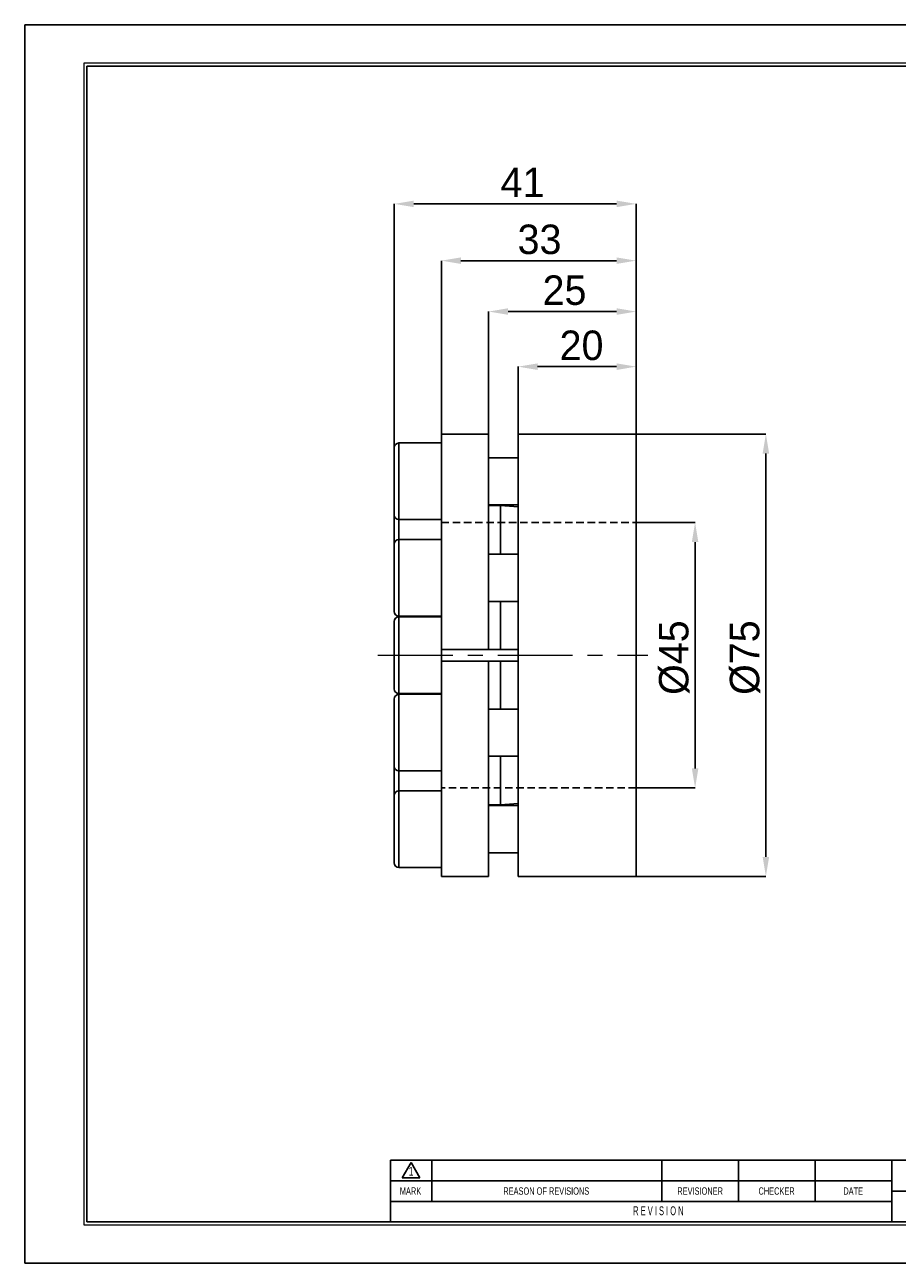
# Model space of a CAD drawing. Header units: millimetres. Extents: x 0 to 297, y 0 to 210.
# Tile 1 of 2: x 0 to 148, y 0 to 210. Entities that reach past the tile are written whole.
import ezdxf
from ezdxf.enums import TextEntityAlignment as Align

# ---------------------------------------------------------------- set-up
doc = ezdxf.new("R2010")
doc.units = ezdxf.units.MM
doc.header["$PDSIZE"] = -1
doc.linetypes.add('CENTERX2', pattern=[20.32, 12.7, -2.54, 2.54, -2.54])
doc.linetypes.add('HIDDEN', pattern=[1.905, 1.27, -0.635])
for name, color, linetype in [('가상선', 2, 'HIDDEN'), ('문자', 7, 'Continuous'), ('중심선', 1, 'CENTERX2')]:
    doc.layers.add(name, color=color, linetype=linetype)
doc.layers.add('치수선', color=5, linetype='Continuous', lineweight=15)
doc.styles.add('SLDTEXTSTYLE0', font='TXT', dxfattribs={"width": 0.75})
doc.styles.add('SLDTEXTSTYLE2', font='TXT', dxfattribs={"width": 0.75, "bigfont": 'bigfont'})
doc.styles.add('SLDTEXTSTYLE8', font='TXT', dxfattribs={"width": 0.633333})
doc.dimstyles.new('SLDDIMSTYLE0', dxfattribs={"dimtxt": 3.5, "dimasz": 3.302, "dimexe": 0, "dimexo": 0.0625, "dimgap": 0.875, "dimtad": 1, "dimrnd": 1e-09, "dimzin": 12, "dimdsep": 46, "dimtxsty": 'SLDTEXTSTYLE0', "dimsah": 1, "dimcen": 0.09, "dimadec": 0, "dimazin": 3, "dimtfac": 1, "dimtofl": 0, "dimtmove": 0, "dimatfit": 3, "dimfxl": 1, "dimfrac": 2, "dimtolj": 1, "dimtzin": 12, "dimarcsym": 0})
doc.dimstyles.new('SLDDIMSTYLE1', dxfattribs={"dimtxt": 3.5, "dimasz": 3.302, "dimexe": 0, "dimexo": 0.0625, "dimgap": 0.875, "dimtad": 1, "dimrnd": 1e-09, "dimzin": 12, "dimdsep": 46, "dimtxsty": 'SLDTEXTSTYLE0', "dimsah": 1, "dimcen": 0.09, "dimadec": 0, "dimazin": 3, "dimtfac": 1, "dimtmove": 0, "dimatfit": 0, "dimfxl": 1, "dimfrac": 2, "dimtolj": 1, "dimtzin": 12, "dimarcsym": 0})

# ---------------------------------------------------------------- blocks, each defined once
blk = doc.blocks.new('AAAA')
at = {"color": 250, "true_color": 0x191924}
for p, q in [((-298.87, 124.28), (-595.87, 124.28)), ((-595.87, 124.28), (-595.87, -85.72)), ((-595.87, -85.72), (-298.87, -85.72))]:
    blk.add_line(p, q, dxfattribs=at)
at = {"lineweight": 0}
for p, q in [((-305.37, 117.78), (-585.87, 117.78)), ((-585.87, 117.78), (-585.87, -79.22)), ((-585.87, -79.22), (-305.37, -79.22))]:
    blk.add_line(p, q, dxfattribs=at)
for p, q in [((-305.87, 117.28), (-585.37, 117.28)), ((-585.37, 117.28), (-585.37, -78.72)), ((-435.87, -68.22), (-533.87, -68.22)), ((-533.87, -68.22), (-533.87, -78.72)), ((-531.87, -71.21), (-530.37, -68.61)), ((-530.37, -68.61), (-528.87, -71.21)), ((-526.87, -68.22), (-526.87, -75.22)), ((-487.87, -68.22), (-487.87, -75.22)), ((-474.87, -68.22), (-474.87, -75.22)), ((-461.87, -68.22), (-461.87, -75.22)), ((-448.87, -68.22), (-448.87, -78.72)), ((-531.87, -71.21), (-528.87, -71.21)), ((-448.87, -71.72), (-533.87, -71.72)), ((-448.87, -75.22), (-533.87, -75.22)), ((-448.87, -73.52), (-435.87, -73.52)), ((-585.37, -78.72), (-305.87, -78.72))]:
    blk.add_line(p, q)
at = {"color": 250, "true_color": 0x191924, "width": 0.75}
for tag, height, style, p in [('TITLE', 2.5, 'SLDTEXTSTYLE2', (-358.7, -62.04)), ('도번', 2.5, 'SLDTEXTSTYLE2', (-344.69, -70.81)), ('필렛', 1.15, 'SLDTEXTSTYLE0', (-416.62, -75.73)), ('SCALE', 1.2, 'SLDTEXTSTYLE0', (-342.09, -76.51)), ('DATE', 1.2, 'SLDTEXTSTYLE0', (-318.85, -76.56)), ('모따기', 1.15, 'SLDTEXTSTYLE0', (-416.62, -78.33))]:
    blk.add_attdef(tag, text='', height=height, dxfattribs=dict(at, style=style)).set_placement(p, align=Align.BOTTOM_LEFT)
at = {"layer": '문자', "attachment_point": 2}
for s, insert, char_height, style in [('1', (-530.38, -69.37), 1.5, 'SLDTEXTSTYLE0'), ('MARK', (-530.48, -72.85), 1.25, 'SLDTEXTSTYLE0'), ('REASON OF REVISIONS', (-507.46, -72.85), 1.25, 'SLDTEXTSTYLE0'), ('REVISIONER', (-481.38, -72.85), 1.25, 'SLDTEXTSTYLE0'), ('CHECKER', (-468.42, -72.85), 1.25, 'SLDTEXTSTYLE0'), ('DATE', (-455.43, -72.85), 1.25, 'SLDTEXTSTYLE0'), ('R E V I S I O N', (-488.46, -76.07), 1.5, 'SLDTEXTSTYLE8')]:
    blk.add_mtext(s, dxfattribs=dict(at, insert=insert, char_height=char_height, style=style))
blk = doc.blocks.new('_D')
at = {"layer": 'Defpoints', "color": 0}
for p in [(103.67, 125.65), (113.67, 125.65), (103.67, 80.65)]:
    blk.add_point(p, dxfattribs=at)
at = {"layer": '치수선', "color": 0, "lineweight": -2}
for p, q in [((103.73, 125.65), (113.67, 125.65)), ((113.67, 83.95), (113.67, 122.35)), ((103.73, 80.65), (113.67, 80.65))]:
    blk.add_line(p, q, dxfattribs=at)
at = {"layer": '치수선', "color": 0}
for points in [[(113.12, 122.35), (114.22, 122.35), (113.67, 125.65)], [(113.12, 83.95), (114.22, 83.95), (113.67, 80.65)]]:
    blk.add_solid(points, dxfattribs=at)
at = {"layer": '치수선', "color": 3, "insert": (107.54, 102.75), "char_height": 5, "attachment_point": 2, "rotation": 90}
blk.add_mtext('\\A1;%%c45', dxfattribs=at)
blk = doc.blocks.new('_D_1')
at = {"layer": 'Defpoints', "color": 0}
for p in [(103.67, 140.65), (103.67, 65.65), (125.67, 65.65)]:
    blk.add_point(p, dxfattribs=at)
at = {"layer": '치수선', "color": 0, "lineweight": -2}
for p, q in [((103.73, 140.65), (125.67, 140.65)), ((125.67, 137.35), (125.67, 68.95)), ((103.73, 65.65), (125.67, 65.65))]:
    blk.add_line(p, q, dxfattribs=at)
at = {"layer": '치수선', "color": 0}
for points in [[(125.12, 137.35), (126.22, 137.35), (125.67, 140.65)], [(125.12, 68.95), (126.22, 68.95), (125.67, 65.65)]]:
    blk.add_solid(points, dxfattribs=at)
at = {"layer": '치수선', "color": 3, "insert": (119.55, 102.75), "char_height": 5, "attachment_point": 2, "rotation": 90}
blk.add_mtext('\\A1;%%c75', dxfattribs=at)
blk = doc.blocks.new('_D_2')
at = {"layer": 'Defpoints', "color": 0}
for p in [(83.67, 152.09), (83.67, 140.65), (103.67, 140.65)]:
    blk.add_point(p, dxfattribs=at)
at = {"layer": '치수선', "color": 0, "lineweight": -2}
for p, q in [((83.67, 140.72), (83.67, 152.09)), ((100.37, 152.09), (86.97, 152.09)), ((103.67, 140.72), (103.67, 152.09))]:
    blk.add_line(p, q, dxfattribs=at)
at = {"layer": '치수선', "color": 0}
for points in [[(86.97, 152.64), (86.97, 151.53), (83.67, 152.09)], [(100.37, 152.64), (100.37, 151.53), (103.67, 152.09)]]:
    blk.add_solid(points, dxfattribs=at)
at = {"layer": '치수선', "color": 3, "insert": (94.42, 158.21), "char_height": 5, "attachment_point": 2}
blk.add_mtext('\\A1;20', dxfattribs=at)
blk = doc.blocks.new('_D_3')
at = {"layer": 'Defpoints', "color": 0}
for p in [(78.67, 161.43), (78.67, 140.65), (103.67, 140.65)]:
    blk.add_point(p, dxfattribs=at)
at = {"layer": '치수선', "color": 0, "lineweight": -2}
for p, q in [((78.67, 140.72), (78.67, 161.43)), ((100.37, 161.43), (81.97, 161.43)), ((103.67, 140.72), (103.67, 161.43))]:
    blk.add_line(p, q, dxfattribs=at)
at = {"layer": '치수선', "color": 0}
for points in [[(81.97, 161.99), (81.97, 160.88), (78.67, 161.43)], [(100.37, 161.99), (100.37, 160.88), (103.67, 161.43)]]:
    blk.add_solid(points, dxfattribs=at)
at = {"layer": '치수선', "color": 3, "insert": (91.53, 167.56), "char_height": 5, "attachment_point": 2}
blk.add_mtext('\\A1;25', dxfattribs=at)
blk = doc.blocks.new('_D_4')
at = {"layer": 'Defpoints', "color": 0}
for p in [(70.67, 170.06), (70.67, 140.65), (103.67, 140.65)]:
    blk.add_point(p, dxfattribs=at)
at = {"layer": '치수선', "color": 0, "lineweight": -2}
for p, q in [((70.67, 140.72), (70.67, 170.06)), ((100.37, 170.06), (73.97, 170.06)), ((103.67, 140.72), (103.67, 170.06))]:
    blk.add_line(p, q, dxfattribs=at)
at = {"layer": '치수선', "color": 0}
for points in [[(73.97, 170.61), (73.97, 169.51), (70.67, 170.06)], [(100.37, 170.61), (100.37, 169.51), (103.67, 170.06)]]:
    blk.add_solid(points, dxfattribs=at)
at = {"layer": '치수선', "color": 3, "insert": (87.3, 176.18), "char_height": 5, "attachment_point": 2}
blk.add_mtext('\\A1;33', dxfattribs=at)
blk = doc.blocks.new('_D_5')
at = {"layer": 'Defpoints', "color": 0}
for p in [(103.67, 179.69), (103.67, 140.65), (62.67, 138.34)]:
    blk.add_point(p, dxfattribs=at)
at = {"layer": '치수선', "color": 0, "lineweight": -2}
for p, q in [((62.67, 138.41), (62.67, 179.69)), ((65.97, 179.69), (100.37, 179.69)), ((103.67, 140.72), (103.67, 179.69))]:
    blk.add_line(p, q, dxfattribs=at)
at = {"layer": '치수선', "color": 0}
for points in [[(65.97, 180.24), (65.97, 179.14), (62.67, 179.69)], [(100.37, 180.24), (100.37, 179.14), (103.67, 179.69)]]:
    blk.add_solid(points, dxfattribs=at)
at = {"layer": '치수선', "color": 3, "insert": (84.41, 185.83), "char_height": 5, "attachment_point": 2}
blk.add_mtext('\\A1;41', dxfattribs=at)

msp = doc.modelspace()

# ---------------------------------------------------------------- linework, layer by layer
for p, q in [((70.672, 139.145), (63.472, 139.145)), ((63.472, 139.145), (63.472, 126.145)), ((78.672, 140.653), (70.672, 140.653)), ((70.672, 104.153), (70.672, 140.653)), ((78.672, 104.153), (78.672, 140.653)), ((103.672, 140.653), (83.672, 140.653)), ((83.672, 65.653), (83.672, 140.653)), ((103.672, 65.653), (103.672, 140.653)), ((62.672, 126.945), (62.672, 138.345)), ((83.672, 136.645), (78.672, 136.645)), ((78.672, 128.645), (83.672, 128.645)), ((80.672, 128.543), (78.672, 128.543)), ((83.672, 128.294), (80.672, 128.543)), ((80.672, 120.278), (80.672, 128.543)), ((62.672, 121.978), (62.672, 126.945)), ((63.472, 126.145), (70.672, 126.145)), ((63.472, 126.145), (63.472, 122.778)), ((62.672, 120.734), (62.672, 121.978)), ((70.672, 122.778), (63.472, 122.778)), ((63.472, 122.778), (63.472, 121.36)), ((62.672, 110.578), (62.672, 120.734)), ((63.472, 121.36), (63.472, 109.778)), ((83.672, 120.278), (78.672, 120.278)), ((78.672, 112.278), (83.672, 112.278)), ((80.672, 104.153), (80.672, 112.278)), ((63.472, 109.778), (70.672, 109.778)), ((70.672, 109.653), (63.472, 109.653)), ((63.472, 109.653), (63.472, 96.653)), ((62.672, 97.453), (62.672, 108.853)), ((70.672, 104.153), (78.672, 104.153)), ((70.672, 104.153), (70.672, 102.153)), ((78.672, 104.153), (80.672, 104.153)), ((80.672, 104.153), (83.672, 104.153)), ((78.672, 102.153), (70.672, 102.153)), ((70.672, 65.653), (70.672, 102.153)), ((78.672, 65.653), (78.672, 102.153)), ((80.672, 102.153), (78.672, 102.153)), ((80.672, 94.028), (80.672, 102.153)), ((83.672, 102.153), (80.672, 102.153)), ((63.472, 96.653), (70.672, 96.653)), ((62.672, 90.028), (62.672, 95.728)), ((70.672, 96.528), (63.472, 96.528)), ((63.472, 96.528), (63.472, 90.028)), ((83.672, 94.028), (78.672, 94.028)), ((62.672, 84.328), (62.672, 90.028)), ((63.472, 90.028), (63.472, 83.528)), ((62.672, 79.361), (62.672, 84.328)), ((78.672, 86.028), (83.672, 86.028)), ((80.672, 77.763), (80.672, 86.028)), ((63.472, 83.528), (70.672, 83.528)), ((63.472, 83.528), (63.472, 80.161)), ((70.672, 80.161), (63.472, 80.161)), ((63.472, 80.161), (63.472, 68.58)), ((62.672, 69.205), (62.672, 79.361)), ((78.672, 77.763), (80.672, 77.763)), ((80.672, 77.763), (83.672, 78.012)), ((83.672, 77.661), (78.672, 77.661)), ((78.672, 69.661), (83.672, 69.661)), ((62.672, 67.961), (62.672, 69.205)), ((63.472, 68.58), (63.472, 67.161)), ((63.472, 67.161), (70.672, 67.161)), ((70.672, 65.653), (78.672, 65.653)), ((83.672, 65.653), (103.672, 65.653))]:
    msp.add_line(p, q)
for centre, start, end in [((63.472, 138.345), 90, 180), ((63.472, 126.945), 180, 270), ((63.472, 121.978), 90, 180), ((63.472, 110.578), 180, 270), ((63.472, 108.853), 90, 180), ((63.472, 97.453), 180, 270), ((63.472, 95.728), 90, 180), ((63.472, 84.328), 180, 270), ((63.472, 79.361), 90, 180), ((63.472, 67.961), 180, 270)]:
    msp.add_arc(centre, 0.8, start, end)
at = {"layer": '가상선'}
for p, q in [((70.672, 125.653), (103.672, 125.653)), ((103.672, 80.653), (70.672, 80.653))]:
    msp.add_line(p, q, dxfattribs=at)
at = {"layer": '중심선', "linetype": 'CENTERX2', "lineweight": 0}
msp.add_line((59.894, 103.153), (105.672, 103.153), dxfattribs=at)

# ---------------------------------------------------------------- block references
at = {"color": 7, "linetype": 'Continuous'}
msp.add_blockref('AAAA', (595.902, 85.776), dxfattribs=at)

# ---------------------------------------------------------------- dimensions: what is measured, and where the dimension line sits
at = {"layer": '치수선', "color": 5, "true_color": 0x0000ff}
for base, p1, p2, dimstyle, picture, middle in [((103.672, 179.689), (62.672, 138.345), (103.672, 140.653), 'SLDDIMSTYLE0', '_D_5', (84.406, 179.689)), ((70.672, 170.057), (103.672, 140.653), (70.672, 140.653), 'SLDDIMSTYLE0', '_D_4', (87.3, 170.057)), ((78.672, 161.435), (103.672, 140.653), (78.672, 140.653), 'SLDDIMSTYLE0', '_D_3', (91.529, 161.435)), ((83.672, 152.085), (103.672, 140.653), (83.672, 140.653), 'SLDDIMSTYLE1', '_D_2', (94.423, 152.085))]:
    dim = msp.add_linear_dim(base=base, p1=p1, p2=p2, dimstyle=dimstyle, override={"dimtxt": 5, "dimgap": 1, "dimtxsty": 'Standard', "dimclrt": 3}, dxfattribs=at)
    dim.commit()
    dim.dimension.update_dxf_attribs({"geometry": picture, "text_midpoint": middle, "dimtype": 160})
for base, p1, p2, picture, middle in [((125.672, 65.653), (103.672, 140.653), (103.672, 65.653), '_D_1', (125.672, 102.748)), ((113.672, 125.653), (103.672, 80.653), (103.672, 125.653), '_D', (113.672, 102.748))]:
    dim = msp.add_linear_dim(base=base, p1=p1, p2=p2, angle=90, text='%%c<>', dimstyle='SLDDIMSTYLE0', override={"dimtxt": 5, "dimgap": 1, "dimtxsty": 'Standard', "dimclrt": 3}, dxfattribs=at)
    dim.commit()
    dim.dimension.update_dxf_attribs({"geometry": picture, "text_midpoint": middle, "dimtype": 160})

doc.saveas('drawing.dxf')
